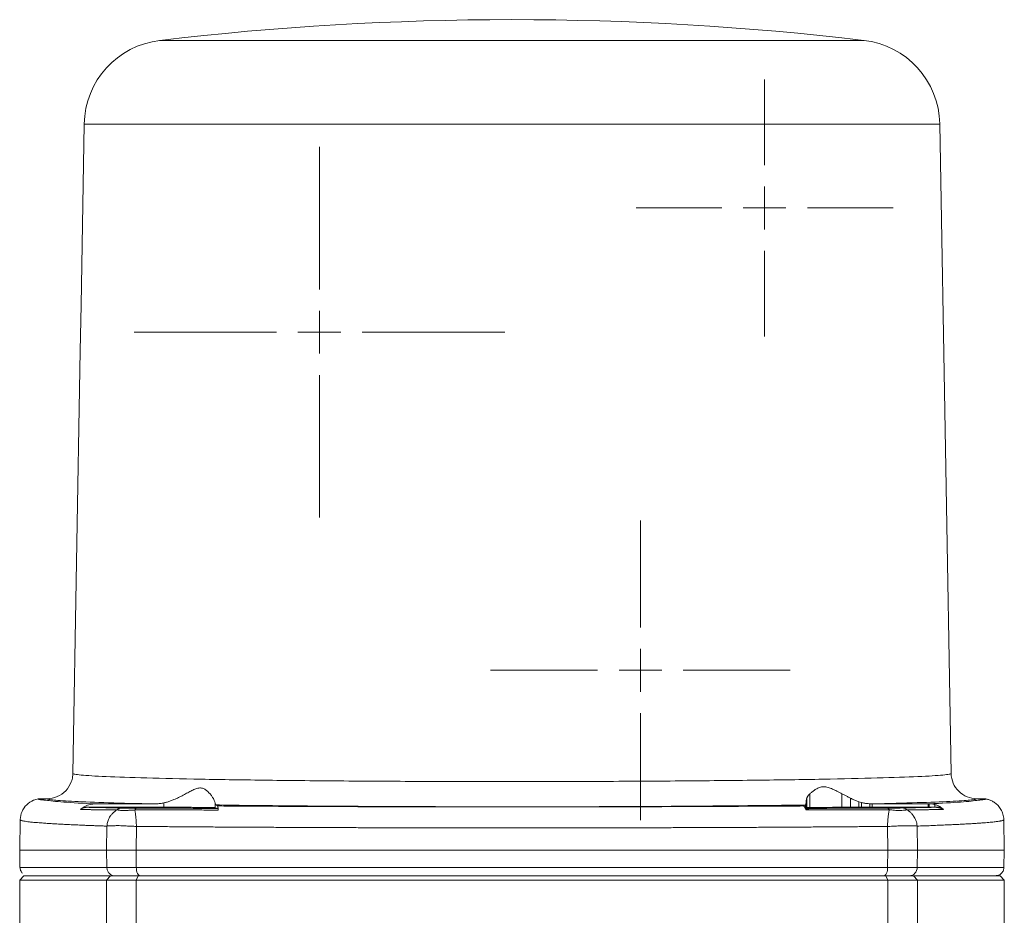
# Model space of a CAD drawing. Header units: millimetres. Extents: x -1 to 774, y -144 to 719.
# Tile 7 of 38: x 107 to 222, y 54 to 159. Entities that reach past the tile are written whole.
import ezdxf

# ---------------------------------------------------------------- set-up
doc = ezdxf.new("R2010")
doc.units = ezdxf.units.MM

# ---------------------------------------------------------------- blocks, each defined once
blk = doc.blocks.new('SW_CENTERMARKSYMBOL_22')
at = {"color": 0, "linetype": 'Continuous', "lineweight": 0}
for p, q in [((0, 5), (0, 15)), ((0, 0), (0, 2.5)), ((-5, 0), (-15, 0)), ((0, 0), (-2.5, 0)), ((0, 0), (0, -2.5)), ((0, 0), (2.5, 0)), ((5, 0), (15, 0)), ((0, -5), (0, -15))]:
    blk.add_line(p, q, dxfattribs=at)
blk = doc.blocks.new('SW_CENTERMARKSYMBOL_23')
at = {"color": 0, "linetype": 'Continuous', "lineweight": 0}
for p, q in [((0, 5), (0, 21.65)), ((0, 0), (0, 2.5)), ((-5, 0), (-21.65, 0)), ((0, 0), (-2.5, 0)), ((0, 0), (0, -2.5)), ((0, 0), (2.5, 0)), ((5, 0), (21.65, 0)), ((0, -5), (0, -21.65))]:
    blk.add_line(p, q, dxfattribs=at)
blk = doc.blocks.new('SW_CENTERMARKSYMBOL_24')
at = {"color": 0, "linetype": 'Continuous', "lineweight": 0}
for p, q in [((0, 5), (0, 17.5)), ((0, 0), (0, 2.5)), ((-5, 0), (-17.5, 0)), ((0, 0), (-2.5, 0)), ((0, 0), (0, -2.5)), ((0, 0), (2.5, 0)), ((5, 0), (17.5, 0)), ((0, -5), (0, -17.5))]:
    blk.add_line(p, q, dxfattribs=at)

msp = doc.modelspace()

# ---------------------------------------------------------------- linework, layer by layer
at = {"color": 7, "linetype": 'Continuous', "lineweight": 15}
for p, q in [((115, 146.48), (114.63, 125.31)), ((216.26, 70.62), (214.93, 146.48)), ((114.63, 125.31), (114.54, 119.99)), ((114.54, 119.99), (113.68, 70.61)), ((199.74, 68.22), (199.74, 66.63)), ((203.51, 68.25), (203.51, 66.67)), ((110.68, 67.67), (109.64, 67.67)), ((116.37, 67.06), (123.21, 67.06)), ((124.31, 67.18), (124.31, 66.66)), ((130.31, 66.61), (130.31, 67.13)), ((130.35, 66.94), (130.59, 66.82)), ((199.01, 66.82), (199.02, 66.82)), ((199.02, 66.82), (199.21, 66.93)), ((199.21, 66.93), (199.21, 66.6)), ((199.25, 66.95), (199.25, 66.6)), ((199.31, 66.61), (199.31, 67.29)), ((199.32, 67.35), (199.32, 66.62)), ((199.39, 67.68), (199.39, 66.62)), ((204.5, 67.72), (204.5, 66.67)), ((205.48, 67.31), (205.48, 66.67)), ((205.8, 67.22), (205.8, 66.67)), ((206.78, 67.08), (206.78, 66.67)), ((207.05, 67.07), (207.05, 66.67)), ((207.05, 67.07), (213.56, 67.07)), ((213.56, 67.07), (213.56, 66.67)), ((213.56, 67.07), (213.71, 67.07)), ((213.71, 67.07), (213.71, 66.67)), ((214.37, 66.98), (214.37, 66.67)), ((220.3, 67.67), (219.26, 67.67)), ((115.29, 66.66), (124.31, 66.66)), ((130.31, 66.61), (130.63, 66.53)), ((199.25, 66.6), (199.21, 66.6)), ((199.25, 66.51), (199.23, 66.53)), ((199.3, 66.37), (199.36, 66.51)), ((205.8, 66.67), (205.48, 66.67)), ((207.05, 66.67), (206.78, 66.67)), ((213.56, 66.67), (207.05, 66.67)), ((213.71, 66.67), (213.56, 66.67)), ((215.05, 66.67), (215.07, 66.65)), ((107.53, 65.22), (107.47, 61.66)), ((107.53, 65.21), (107.53, 65.23)), ((117.62, 61.66), (117.66, 64.46)), ((121.07, 61.66), (121.1, 64.43)), ((208.83, 64.43), (208.87, 61.67)), ((212.28, 64.47), (212.32, 61.67)), ((222.47, 61.67), (222.41, 65.24)), ((107.47, 61.66), (107.5, 59.64)), ((117.65, 59.65), (117.62, 61.66)), ((121.09, 59.65), (121.07, 61.66)), ((208.87, 61.67), (208.84, 59.65)), ((212.32, 61.67), (212.29, 59.65)), ((222.43, 59.64), (222.47, 61.67)), ((107.97, 58.66), (107.47, 58.16)), ((118.07, 58.66), (117.62, 58.16)), ((121.29, 58.66), (121.07, 58.16)), ((208.87, 58.17), (208.65, 58.67)), ((212.32, 58.17), (211.87, 58.67)), ((222.47, 58.17), (221.97, 58.67)), ((107.47, 58.16), (107.47, 46.16)), ((117.62, 58.16), (117.62, 44.01)), ((121.07, 58.16), (121.07, 38.59)), ((208.87, 58.17), (208.87, 38.6)), ((212.32, 58.17), (212.32, 44.01)), ((222.47, 48.67), (222.47, 58.17))]:
    msp.add_line(p, q, dxfattribs=at)
at = {"color": 8, "linetype": 'Continuous', "lineweight": 15, "flags": 128}
msp.add_lwpolyline([(214.93, 146.48), (214.91, 146.48), (214.6, 146.48), (213.94, 146.48), (212.92, 146.48), (211.56, 146.48), (209.86, 146.48), (207.84, 146.48), (205.51, 146.48), (202.89, 146.48), (199.99, 146.48), (196.85, 146.48), (193.47, 146.48), (189.89, 146.48), (186.13, 146.48), (182.21, 146.48), (178.17, 146.48), (174.04, 146.48), (169.84, 146.48), (165.61, 146.48), (161.37, 146.48), (157.16, 146.48), (153, 146.48), (148.93, 146.48), (144.98, 146.48), (141.17, 146.48), (137.53, 146.48), (134.09, 146.48), (130.87, 146.48), (127.89, 146.48), (125.19, 146.48), (122.77, 146.48), (120.65, 146.48), (118.85, 146.48), (117.39, 146.48), (116.26, 146.48), (115.49, 146.48), (115.08, 146.48), (115, 146.48)], dxfattribs=at)
at = {"color": 7, "linetype": 'Continuous', "lineweight": 15, "flags": 128}
for points in [[(107.47, 61.66), (107.51, 61.66), (107.88, 61.66), (108.61, 61.66), (109.71, 61.66), (111.16, 61.66), (112.97, 61.66), (115.13, 61.66), (117.62, 61.66)], [(121.07, 61.66), (126.59, 61.66), (132.25, 61.66), (138.03, 61.66), (143.92, 61.66), (149.88, 61.66), (155.89, 61.66), (161.94, 61.66), (168, 61.67), (174.05, 61.67), (180.06, 61.67), (186.02, 61.67), (191.9, 61.67), (197.68, 61.67), (203.35, 61.67), (208.87, 61.67)], [(212.32, 61.67), (214.81, 61.67), (216.96, 61.67), (218.77, 61.67), (220.23, 61.67), (221.32, 61.67), (222.05, 61.67), (222.42, 61.67), (222.47, 61.67)], [(107.97, 58.66), (108.01, 58.66), (108.38, 58.66), (109.11, 58.66), (110.2, 58.66), (111.64, 58.66), (113.44, 58.66), (115.59, 58.66), (118.07, 58.66)], [(118.07, 58.66), (118.34, 58.66), (118.66, 58.66), (119.02, 58.66), (119.41, 58.66), (119.83, 58.66), (120.29, 58.66), (120.78, 58.66), (121.29, 58.66)], [(121.29, 58.66), (126.78, 58.66), (132.41, 58.66), (138.17, 58.66), (144.02, 58.66), (149.95, 58.66), (155.94, 58.66), (161.95, 58.66), (167.98, 58.67), (174, 58.67), (179.98, 58.67), (185.91, 58.67), (191.77, 58.67), (197.52, 58.67), (203.16, 58.67), (208.65, 58.67)], [(208.65, 58.67), (209.16, 58.67), (209.64, 58.67), (210.1, 58.67), (210.53, 58.67), (210.92, 58.67), (211.27, 58.67), (211.59, 58.67), (211.87, 58.67)], [(211.87, 58.67), (214.35, 58.67), (216.49, 58.67), (218.29, 58.67), (219.74, 58.67), (220.83, 58.67), (221.56, 58.67), (221.92, 58.67), (221.97, 58.67)], [(117.62, 58.16), (115.13, 58.16), (112.97, 58.16), (111.16, 58.16), (109.71, 58.16), (108.61, 58.16), (107.88, 58.16), (107.51, 58.16), (107.47, 58.16)], [(121.07, 58.16), (120.52, 58.16), (120, 58.16), (119.51, 58.16), (119.06, 58.16), (118.64, 58.16), (118.25, 58.16), (117.92, 58.16), (117.62, 58.16)], [(208.87, 58.17), (203.35, 58.17), (197.68, 58.17), (191.9, 58.17), (186.02, 58.17), (180.06, 58.17), (174.05, 58.17), (168, 58.17), (161.94, 58.16), (155.89, 58.16), (149.88, 58.16), (143.92, 58.16), (138.03, 58.16), (132.25, 58.16), (126.59, 58.16), (121.07, 58.16)], [(212.32, 58.17), (212.02, 58.17), (211.68, 58.17), (211.3, 58.17), (210.88, 58.17), (210.42, 58.17), (209.93, 58.17), (209.42, 58.17), (208.87, 58.17)], [(222.47, 58.17), (222.42, 58.17), (222.06, 58.17), (221.32, 58.17), (220.23, 58.17), (218.77, 58.17), (216.96, 58.17), (214.81, 58.17), (212.32, 58.17)]]:
    msp.add_lwpolyline(points, dxfattribs=at)
at = {"color": 7, "linetype": 'Continuous', "lineweight": 15}
for centre, radius, start, end in [((164.97, -191.33), 350, 83.2602, 96.7493), ((125, 146.31), 10, 96.6131, 179.0016), ((204.93, 146.31), 10, 1.0016, 83.5859)]:
    msp.add_arc(centre, radius, start, end, dxfattribs=at)
at = {"color": 8, "linetype": 'Continuous', "lineweight": 15}
for points, knots in [([(206.05, 156.24), (206.07, 156.24), (206.16, 156.24), (205.69, 156.24), (204.63, 156.24), (202.91, 156.24), (200.62, 156.24), (197.78, 156.24), (194.43, 156.24), (190.63, 156.24), (186.44, 156.24), (181.91, 156.24), (177.13, 156.24), (172.16, 156.24), (167.07, 156.24), (161.96, 156.24), (156.89, 156.24), (151.95, 156.24), (147.2, 156.24), (142.73, 156.24), (138.6, 156.24), (134.88, 156.24), (131.62, 156.24), (128.87, 156.24), (126.68, 156.24), (125.06, 156.24), (124.12, 156.24), (123.73, 156.24), (123.83, 156.24), (123.84, 156.24)], [0, 0, 0, 0, 0.009755, 0.049251, 0.088748, 0.128244, 0.167741, 0.207237, 0.246733, 0.28623, 0.325726, 0.365222, 0.404719, 0.444215, 0.483711, 0.523208, 0.562704, 0.6022, 0.641697, 0.681193, 0.72069, 0.760186, 0.799682, 0.839179, 0.878675, 0.918171, 0.957668, 0.997164, 1, 1, 1, 1]), ([(107.5, 59.65), (107.5, 59.65), (108.37, 59.65), (111.78, 59.65), (114.32, 59.65), (117.65, 59.65)], [0, 0, 0, 0, 0.5, 0.5, 1, 1, 1, 1]), ([(212.29, 59.65), (215.61, 59.65), (218.16, 59.65), (221.57, 59.65), (222.43, 59.65), (222.43, 59.65)], [0, 0, 0, 0, 0.5, 0.5, 1, 1, 1, 1])]:
    msp.add_open_spline(points, degree=3, knots=knots, dxfattribs=at)
at = {"color": 7, "linetype": 'Continuous', "lineweight": 15}
for points, knots in [([(113.67, 70.61), (113.67, 70.48), (113.65, 70.15), (113.46, 69.43), (112.91, 68.54), (111.89, 67.83), (111.08, 67.67), (110.68, 67.67)], [0, 0, 0, 0, 0.0820926, 0.2075427, 0.4571995, 0.7068833, 0.9565566, 0.9565566, 0.9565566, 0.9565566]), ([(216.26, 70.62), (216.26, 70.61), (216.26, 70.61), (216.24, 70.59), (216.19, 70.56), (215.97, 70.51), (215.11, 70.4), (212.67, 70.25), (207.9, 70.09), (201.48, 69.94), (193.66, 69.82), (184.73, 69.74), (175.04, 69.68), (164.97, 69.66), (154.89, 69.68), (145.21, 69.73), (136.28, 69.82), (128.46, 69.94), (122.04, 70.09), (117.27, 70.25), (114.82, 70.4), (113.96, 70.51), (113.75, 70.56), (113.69, 70.59), (113.68, 70.6), (113.67, 70.61), (113.67, 70.61)], [0, 0, 0, 0, 0.003913, 0.007826, 0.015653, 0.031304, 0.062598, 0.125086, 0.187573, 0.250059, 0.312545, 0.37503, 0.437516, 0.5, 0.562485, 0.62497, 0.687455, 0.749941, 0.812427, 0.874914, 0.937402, 0.968696, 0.984347, 0.992174, 0.996087, 1, 1, 1, 1]), ([(216.26, 70.62), (216.27, 70.23), (216.43, 69.45), (217.1, 68.48), (218.09, 67.82), (218.87, 67.67), (219.26, 67.67)], [0, 0, 0, 0, 0.249995, 0.5, 0.750005, 1, 1, 1, 1]), ([(199.74, 68.22), (199.79, 68.26), (199.88, 68.34), (200.03, 68.47), (200.17, 68.58), (200.31, 68.68), (200.48, 68.79), (200.67, 68.89), (200.96, 69.02), (201.36, 69.1), (201.79, 69.02), (202.14, 68.9), (202.48, 68.76), (202.93, 68.54), (203.31, 68.35), (203.51, 68.25)], [0, 0, 0, 0, 0.055786, 0.108585, 0.158445, 0.205416, 0.249557, 0.315659, 0.375758, 0.500068, 0.624315, 0.684183, 0.750479, 0.867117, 1, 1, 1, 1]), ([(124.31, 67.18), (124.37, 67.2), (124.5, 67.23), (124.7, 67.28), (124.89, 67.34), (125.09, 67.41), (125.29, 67.48), (125.61, 67.61), (126.04, 67.8), (126.58, 68.08), (127.08, 68.36), (127.57, 68.62), (128.03, 68.84), (128.5, 68.96), (128.92, 68.88), (129.26, 68.67), (129.56, 68.4), (129.8, 68.11), (130.01, 67.82), (130.15, 67.58), (130.23, 67.39), (130.28, 67.25), (130.3, 67.17), (130.31, 67.13)], [0, 0, 0, 0, 0.0199, 0.040164, 0.060803, 0.081827, 0.103246, 0.125067, 0.187441, 0.250775, 0.316434, 0.375346, 0.438309, 0.50044, 0.562665, 0.624886, 0.683457, 0.749454, 0.812544, 0.875113, 0.918083, 0.959688, 1, 1, 1, 1]), ([(199.39, 67.68), (199.4, 67.71), (199.42, 67.76), (199.45, 67.84), (199.5, 67.92), (199.55, 68), (199.6, 68.07), (199.67, 68.15), (199.72, 68.19), (199.74, 68.22)], [0, 0, 0, 0, 0.142216, 0.284173, 0.426157, 0.568453, 0.711341, 0.8551, 1, 1, 1, 1]), ([(203.51, 68.25), (203.56, 68.22), (203.67, 68.17), (203.83, 68.08), (204, 67.99), (204.16, 67.91), (204.33, 67.81), (204.45, 67.75), (204.5, 67.72)], [0, 0, 0, 0, 0.169564, 0.337407, 0.503944, 0.669599, 0.834806, 1, 1, 1, 1]), ([(107.53, 65.23), (107.54, 65.55), (107.68, 66.19), (108.24, 67), (108.95, 67.47), (109.45, 67.61), (109.64, 67.64)], [0.1025444, 0.1025444, 0.1025444, 0.1025444, 0.3525399, 0.6025452, 0.8525497, 1, 1, 1, 1]), ([(109.64, 67.67), (109.64, 67.66), (109.64, 67.65), (109.66, 67.64), (109.68, 67.63), (109.72, 67.61), (109.77, 67.6), (109.82, 67.59), (109.89, 67.57), (109.97, 67.56), (110.06, 67.55), (110.16, 67.53), (110.27, 67.52), (110.39, 67.51), (110.48, 67.5), (110.52, 67.49)], [0, 0, 0, 0, 0.077084, 0.154088, 0.231026, 0.307912, 0.384762, 0.46159, 0.53841, 0.615238, 0.692088, 0.768974, 0.845912, 0.922916, 1, 1, 1, 1]), ([(110.52, 67.49), (110.48, 67.5), (110.39, 67.51), (110.27, 67.52), (110.16, 67.53), (110.06, 67.55), (109.97, 67.56), (109.89, 67.57), (109.82, 67.59), (109.77, 67.6), (109.72, 67.61), (109.68, 67.63), (109.66, 67.64), (109.64, 67.65), (109.64, 67.66), (109.64, 67.67)], [0, 0, 0, 0, 0.077084, 0.154088, 0.231026, 0.307912, 0.384762, 0.46159, 0.53841, 0.615238, 0.692088, 0.768974, 0.845912, 0.922916, 1, 1, 1, 1]), ([(110.52, 67.49), (110.48, 67.5), (110.4, 67.5), (110.29, 67.52), (110.18, 67.53), (110.09, 67.54), (110, 67.54), (109.92, 67.55), (109.84, 67.57), (109.76, 67.58), (109.69, 67.6), (109.64, 67.62), (109.64, 67.63), (109.64, 67.64)], [0, 0, 0, 0, 0.07131, 0.142649, 0.214011, 0.285397, 0.356836, 0.428361, 0.500003, 0.625703, 0.750127, 0.877701, 1, 1, 1, 1]), ([(116.37, 67.06), (114.86, 67.13), (113.61, 67.2), (112.15, 67.31), (111.72, 67.35), (111.02, 67.42), (110.74, 67.46), (110.52, 67.49)], [0, 0, 0, 0, 0.5, 0.5, 0.75, 0.75, 1, 1, 1, 1]), ([(110.68, 67.67), (110.68, 67.66), (110.68, 67.66), (110.68, 67.65), (110.68, 67.65), (110.7, 67.64), (110.71, 67.63), (110.76, 67.61), (110.81, 67.6), (111.01, 67.56), (111.22, 67.53), (112.02, 67.45), (112.83, 67.4), (114.96, 67.29), (116.29, 67.24), (119.41, 67.15), (121.2, 67.1), (123.21, 67.06)], [0, 0, 0, 0, 0.015625, 0.015625, 0.03125, 0.03125, 0.0625, 0.0625, 0.125, 0.125, 0.25, 0.25, 0.5, 0.5, 0.75, 0.75, 1, 1, 1, 1]), ([(114.56, 66.39), (114.6, 66.43), (114.68, 66.49), (114.81, 66.59), (114.94, 66.67), (115.09, 66.75), (115.24, 66.83), (115.44, 66.91), (115.69, 66.99), (116.02, 67.05), (116.25, 67.06), (116.37, 67.06)], [0, 0, 0, 0, 0.077827, 0.157871, 0.24014, 0.324628, 0.411318, 0.500185, 0.646737, 0.813222, 1, 1, 1, 1]), ([(124.31, 67.18), (124.24, 67.17), (124.09, 67.14), (123.87, 67.1), (123.65, 67.08), (123.43, 67.07), (123.28, 67.06), (123.21, 67.06)], [0, 0, 0, 0, 0.2009023, 0.4009709, 0.6005873, 0.8001355, 1, 1, 1, 1]), ([(130.35, 66.94), (130.35, 66.94), (130.34, 66.94), (130.34, 66.96), (130.33, 66.99), (130.32, 67.03), (130.31, 67.07), (130.31, 67.11), (130.31, 67.13)], [0, 0, 0, 0, 0.167591, 0.334416, 0.50077, 0.666953, 0.833263, 1, 1, 1, 1]), ([(130.35, 66.94), (132.75, 66.9), (135.31, 66.87), (140.71, 66.82), (143.54, 66.8), (149.38, 66.76), (152.39, 66.75), (158.51, 66.73), (161.62, 66.72), (167.84, 66.72), (170.94, 66.73), (177.07, 66.74), (180.09, 66.76), (185.96, 66.79), (188.8, 66.82), (194.22, 66.87), (196.8, 66.9), (199.21, 66.93)], [0, 0, 0, 0, 0.125, 0.125, 0.25, 0.25, 0.375, 0.375, 0.5, 0.5, 0.625, 0.625, 0.75, 0.75, 0.875, 0.875, 1, 1, 1, 1]), ([(130.59, 66.82), (130.6, 66.81), (130.6, 66.81), (130.61, 66.78), (130.62, 66.74), (130.62, 66.68), (130.63, 66.6), (130.64, 66.48), (130.65, 66.39), (130.65, 66.34)], [0, 0, 0, 0, 0.141173, 0.271319, 0.390906, 0.500032, 0.677488, 0.844191, 1, 1, 1, 1]), ([(130.59, 66.82), (130.91, 66.82), (131.53, 66.81), (132.47, 66.81), (133.41, 66.8), (134.35, 66.79), (135.3, 66.79), (136.25, 66.78), (137.21, 66.78), (138.17, 66.77), (139.13, 66.77), (140.09, 66.76), (141.06, 66.76), (142.03, 66.76), (143.73, 66.75), (146.17, 66.74), (148.83, 66.73), (150.96, 66.73), (152.57, 66.72), (154.18, 66.72), (155.25, 66.72), (155.79, 66.72)], [0, 0, 0, 0, 0.038471, 0.076925, 0.115367, 0.153801, 0.192231, 0.230661, 0.269095, 0.307537, 0.34599, 0.38446, 0.42295, 0.461464, 0.500006, 0.624962, 0.750039, 0.812522, 0.874999, 0.937485, 1, 1, 1, 1]), ([(155.79, 66.72), (156.05, 66.72), (156.56, 66.71), (157.32, 66.71), (158.09, 66.71), (158.85, 66.71), (159.61, 66.71), (160.38, 66.71), (161.14, 66.7), (161.91, 66.7), (162.67, 66.7), (163.44, 66.7), (164.2, 66.7), (164.97, 66.7), (165.73, 66.7), (166.5, 66.7), (167.26, 66.7), (168.03, 66.7), (168.79, 66.71), (169.56, 66.71), (170.32, 66.71), (171.09, 66.71), (171.85, 66.71), (172.61, 66.71), (173.38, 66.71), (173.89, 66.72), (174.14, 66.72)], [0, 0, 0, 0, 0.042008, 0.083927, 0.125766, 0.167532, 0.209233, 0.250877, 0.292472, 0.334026, 0.375548, 0.417046, 0.458527, 0.5, 0.541473, 0.582954, 0.624452, 0.665974, 0.707528, 0.749123, 0.790767, 0.832468, 0.874234, 0.916073, 0.957992, 1, 1, 1, 1]), ([(174.14, 66.72), (174.45, 66.72), (175.05, 66.72), (175.96, 66.72), (176.87, 66.72), (177.77, 66.72), (178.68, 66.73), (179.58, 66.73), (180.94, 66.73), (182.77, 66.74), (184.86, 66.74), (187.23, 66.75), (189.87, 66.77), (192.44, 66.78), (194.48, 66.79), (195.99, 66.8), (197.51, 66.81), (198.51, 66.81), (199.01, 66.82)], [0, 0, 0, 0, 0.035684, 0.07136, 0.107032, 0.142702, 0.178373, 0.21405, 0.249734, 0.340504, 0.431259, 0.500003, 0.62494, 0.749972, 0.812434, 0.874915, 0.937431, 1, 1, 1, 1]), ([(199.08, 66.76), (199.07, 66.77), (199.06, 66.78), (199.04, 66.8), (199.03, 66.8), (199.03, 66.81), (199.02, 66.81), (199.01, 66.81), (199.01, 66.81), (199.01, 66.82), (199.01, 66.82)], [0, 0, 0, 0, 0.265668, 0.499821, 0.599484, 0.69939, 0.775062, 0.850165, 0.924768, 1, 1, 1, 1]), ([(199.23, 66.53), (199.22, 66.55), (199.2, 66.59), (199.17, 66.64), (199.14, 66.69), (199.11, 66.73), (199.09, 66.75), (199.08, 66.76)], [0, 0, 0, 0, 0.198362, 0.397553, 0.597569, 0.798381, 1, 1, 1, 1]), ([(199.25, 66.95), (199.26, 66.95), (199.27, 66.96), (199.28, 66.99), (199.29, 67.02), (199.3, 67.06), (199.31, 67.1), (199.31, 67.14), (199.31, 67.16)], [0, 0, 0, 0, 0.175463, 0.347299, 0.515587, 0.680409, 0.84185, 1, 1, 1, 1]), ([(199.31, 67.16), (199.31, 67.18), (199.31, 67.21), (199.31, 67.28), (199.32, 67.33), (199.32, 67.35)], [0, 0, 0, 0, 0.324404, 0.657725, 1, 1, 1, 1]), ([(199.32, 67.35), (199.32, 67.38), (199.33, 67.42), (199.35, 67.5), (199.37, 67.59), (199.39, 67.65), (199.39, 67.68)], [0, 0, 0, 0, 0.236964, 0.482618, 0.736964, 1, 1, 1, 1]), ([(204.5, 67.72), (204.57, 67.69), (204.7, 67.62), (204.9, 67.53), (205.1, 67.45), (205.29, 67.37), (205.42, 67.33), (205.48, 67.31)], [0, 0, 0, 0, 0.214433, 0.421651, 0.62165, 0.814431, 1, 1, 1, 1]), ([(205.8, 67.22), (205.86, 67.2), (205.98, 67.17), (206.17, 67.14), (206.37, 67.11), (206.57, 67.09), (206.71, 67.08), (206.78, 67.08)], [0, 0, 0, 0, 0.191201, 0.38669, 0.586581, 0.790982, 1, 1, 1, 1]), ([(207.05, 67.07), (209.01, 67.11), (210.76, 67.16), (213.8, 67.25), (215.09, 67.3), (217.16, 67.4), (217.95, 67.46), (218.73, 67.54), (218.93, 67.56), (219.13, 67.6), (219.18, 67.62), (219.23, 67.64), (219.24, 67.64), (219.25, 67.65), (219.25, 67.66), (219.26, 67.66), (219.26, 67.67), (219.26, 67.67)], [0, 0, 0, 0, 0.25, 0.25, 0.5, 0.5, 0.75, 0.75, 0.875, 0.875, 0.9375, 0.9375, 0.96875, 0.96875, 0.984375, 0.984375, 1, 1, 1, 1]), ([(219.41, 67.5), (218.99, 67.42), (218.3, 67.35), (216.4, 67.21), (215.18, 67.14), (213.71, 67.07)], [0, 0, 0, 0, 0.5, 0.5, 1, 1, 1, 1]), ([(213.71, 67.07), (213.73, 67.07), (213.76, 67.07), (213.82, 67.07), (213.9, 67.06), (213.98, 67.06), (214.08, 67.05), (214.21, 67.02), (214.32, 67), (214.37, 66.98)], [0, 0, 0, 0, 0.0648832, 0.1425278, 0.2860147, 0.3930381, 0.4998883, 0.7387536, 1, 1, 1, 1]), ([(214.37, 66.98), (214.42, 66.97), (214.52, 66.94), (214.66, 66.88), (214.79, 66.82), (214.92, 66.75), (215, 66.69), (215.04, 66.67)], [0, 0, 0, 0, 0.205126, 0.407772, 0.607845, 0.805275, 1, 1, 1, 1]), ([(220.3, 67.67), (220.3, 67.67), (220.3, 67.66), (220.28, 67.64), (220.25, 67.63), (220.22, 67.62), (220.17, 67.6), (220.11, 67.59), (220.04, 67.58), (219.97, 67.56), (219.88, 67.55), (219.78, 67.54), (219.67, 67.52), (219.55, 67.51), (219.46, 67.5), (219.41, 67.5)], [0, 0, 0, 0, 0.077084, 0.154088, 0.231026, 0.307912, 0.384762, 0.46159, 0.53841, 0.615238, 0.692088, 0.768974, 0.845912, 0.922916, 1, 1, 1, 1]), ([(220.3, 67.64), (220.3, 67.63), (220.3, 67.63), (220.28, 67.61), (220.24, 67.6), (220.18, 67.58), (220.08, 67.57), (219.96, 67.55), (219.8, 67.53), (219.63, 67.52), (219.48, 67.5), (219.41, 67.5)], [0, 0, 0, 0, 0.081589, 0.163338, 0.249877, 0.374299, 0.500002, 0.625347, 0.750373, 0.875242, 1, 1, 1, 1]), ([(220.3, 67.64), (220.35, 67.63), (220.46, 67.61), (220.63, 67.56), (220.81, 67.5), (221, 67.42), (221.19, 67.32), (221.38, 67.19), (221.57, 67.04), (221.76, 66.86), (221.93, 66.65), (222.08, 66.41), (222.21, 66.15), (222.32, 65.86), (222.39, 65.54), (222.4, 65.33), (222.41, 65.21)], [0, 0, 0, 0, 0.04654, 0.096928, 0.151204, 0.209392, 0.271488, 0.337466, 0.407288, 0.480924, 0.558361, 0.639547, 0.724373, 0.812723, 0.904588, 1, 1, 1, 1]), ([(115.29, 66.66), (115.26, 66.66), (115.2, 66.66), (115.11, 66.65), (115.04, 66.63), (114.98, 66.62), (114.94, 66.6), (114.87, 66.58), (114.78, 66.54), (114.66, 66.48), (114.59, 66.42), (114.56, 66.39)], [0, 0, 0, 0, 0.123933, 0.232342, 0.324541, 0.400089, 0.458746, 0.500411, 0.672554, 0.839374, 1, 1, 1, 1]), ([(118.85, 66.38), (118.78, 66.38), (118.62, 66.37), (118.38, 66.37), (118.14, 66.37), (117.82, 66.37), (117.37, 66.38), (116.85, 66.38), (116.34, 66.38), (116, 66.38), (115.68, 66.39), (115.39, 66.39), (115.05, 66.39), (114.77, 66.39), (114.61, 66.39), (114.56, 66.39)], [0, 0, 0, 0, 0.044068, 0.094515, 0.151347, 0.195276, 0.304688, 0.451107, 0.549555, 0.659482, 0.699269, 0.784832, 0.871767, 0.963467, 1, 1, 1, 1]), ([(119.4, 66.58), (119.3, 66.58), (119.1, 66.59), (118.79, 66.59), (118.46, 66.6), (118.03, 66.61), (117.51, 66.62), (116.83, 66.63), (116.18, 66.64), (115.64, 66.66), (115.38, 66.66), (115.29, 66.66)], [0, 0, 0, 0, 0.061527, 0.129652, 0.204377, 0.285701, 0.428582, 0.571451, 0.785737, 0.923365, 1, 1, 1, 1]), ([(117.66, 64.5), (117.66, 64.56), (117.68, 64.69), (117.72, 64.9), (117.79, 65.13), (117.9, 65.39), (118.06, 65.65), (118.27, 65.91), (118.53, 66.17), (118.74, 66.31), (118.85, 66.38)], [0, 0, 0, 0, 0.083239, 0.163954, 0.27746, 0.395715, 0.520527, 0.673394, 0.827088, 1, 1, 1, 1]), ([(120.9, 66.35), (120.84, 66.35), (120.7, 66.34), (120.5, 66.33), (120.31, 66.32), (120.12, 66.3), (119.96, 66.29), (119.79, 66.28), (119.61, 66.28), (119.42, 66.29), (119.24, 66.3), (119.08, 66.33), (118.95, 66.35), (118.89, 66.37), (118.85, 66.38)], [0, 0, 0, 0, 0.066971, 0.145678, 0.225912, 0.289955, 0.359185, 0.426194, 0.502113, 0.608245, 0.712715, 0.80532, 0.903233, 1, 1, 1, 1]), ([(119.4, 66.58), (119.42, 66.58), (119.47, 66.58), (119.56, 66.58), (119.65, 66.58), (119.76, 66.58), (119.88, 66.58), (120, 66.58), (120.17, 66.57), (120.37, 66.57), (120.62, 66.57), (120.88, 66.57), (121.07, 66.57), (121.17, 66.57)], [0, 0, 0, 0, 0.0669409, 0.1351051, 0.2046992, 0.2759175, 0.3489411, 0.4239382, 0.501064, 0.6294302, 0.7505134, 0.8684973, 1, 1, 1, 1]), ([(130.65, 66.34), (130.33, 66.34), (129.7, 66.34), (128.76, 66.35), (127.84, 66.35), (126.92, 66.35), (126.02, 66.35), (125.14, 66.35), (124.27, 66.35), (123.4, 66.35), (122.56, 66.35), (121.72, 66.35), (121.17, 66.36), (120.9, 66.36)], [0, 0, 0, 0, 0.09571, 0.190465, 0.284261, 0.377099, 0.468976, 0.559892, 0.649844, 0.738832, 0.826854, 0.913911, 1, 1, 1, 1]), ([(121.1, 64.43), (121.1, 64.47), (121.1, 64.58), (121.09, 64.74), (121.08, 64.91), (121.07, 65.12), (121.05, 65.37), (121.02, 65.64), (120.99, 65.87), (120.97, 66.04), (120.93, 66.2), (120.91, 66.29), (120.9, 66.35)], [0, 0, 0, 0, 0.054261, 0.137146, 0.209368, 0.273444, 0.421545, 0.550688, 0.6711, 0.802123, 0.860081, 1, 1, 1, 1]), ([(121.17, 66.57), (121.48, 66.57), (122.09, 66.56), (123.02, 66.56), (123.96, 66.56), (124.9, 66.55), (125.84, 66.55), (126.79, 66.55), (127.74, 66.54), (128.7, 66.54), (129.66, 66.54), (130.3, 66.53), (130.63, 66.53)], [0, 0, 0, 0, 0.100017, 0.200001, 0.299964, 0.399916, 0.499867, 0.599829, 0.699813, 0.799828, 0.899887, 1, 1, 1, 1]), ([(124.31, 66.66), (124.39, 66.66), (124.55, 66.66), (124.8, 66.66), (125.04, 66.66), (125.29, 66.66), (125.53, 66.66), (125.78, 66.66), (126.02, 66.66), (126.26, 66.66), (126.5, 66.66), (126.74, 66.66), (126.97, 66.66), (127.2, 66.66), (127.43, 66.66), (127.65, 66.66), (127.87, 66.65), (128.08, 66.65), (128.28, 66.65), (128.48, 66.65), (128.68, 66.65), (128.88, 66.65), (129.08, 66.64), (129.28, 66.64), (129.47, 66.64), (129.65, 66.64), (129.82, 66.63), (129.97, 66.63), (130.1, 66.63), (130.2, 66.62), (130.28, 66.62), (130.3, 66.61), (130.31, 66.61)], [0, 0, 0, 0, 0.026416, 0.052992, 0.079728, 0.106625, 0.133682, 0.1609, 0.188278, 0.215817, 0.243516, 0.271375, 0.299395, 0.327575, 0.355916, 0.384417, 0.413079, 0.441901, 0.470883, 0.500026, 0.530611, 0.563211, 0.597826, 0.634455, 0.673098, 0.713756, 0.756428, 0.801114, 0.847815, 0.896529, 0.947258, 1, 1, 1, 1]), ([(130.63, 66.53), (130.63, 66.53), (130.63, 66.53), (130.63, 66.51), (130.64, 66.48), (130.64, 66.43), (130.65, 66.37), (130.65, 66.35)], [0, 0, 0, 0, 0.1648915, 0.3311732, 0.5003414, 0.7522646, 1, 1, 1, 1]), ([(199.37, 66.53), (199.35, 66.53), (199.33, 66.53), (199.3, 66.53), (199.29, 66.53), (199.28, 66.53), (199.27, 66.53), (199.26, 66.53), (199.25, 66.53), (199.23, 66.53)], [0.0000012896, 0.0000012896, 0.0000012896, 0.0000012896, 0.0000799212, 0.0000799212, 0.0000799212, 0.0001198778, 0.0001198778, 0.0001198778, 0.0001600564, 0.0001600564, 0.0001600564, 0.0001600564]), ([(199.25, 66.6), (199.26, 66.6), (199.28, 66.61), (199.29, 66.61), (199.3, 66.61), (199.31, 66.61), (199.31, 66.61)], [0, 0, 0, 0, 0.266009, 0.505117, 0.73972, 1, 1, 1, 1]), ([(209.04, 66.37), (208.9, 66.37), (208.62, 66.36), (208.17, 66.36), (207.69, 66.36), (207.07, 66.36), (206.19, 66.36), (205.2, 66.36), (204.27, 66.36), (203.19, 66.36), (201.92, 66.37), (200.5, 66.37), (199.67, 66.37), (199.3, 66.37)], [0, 0, 0, 0, 0.043169, 0.090788, 0.142862, 0.192853, 0.285752, 0.417421, 0.500003, 0.570151, 0.749979, 0.88783, 1, 1, 1, 1]), ([(199.31, 66.61), (199.31, 66.61), (199.31, 66.62), (199.32, 66.62), (199.32, 66.62)], [0, 0, 0, 0, 0.504434, 1, 1, 1, 1]), ([(199.32, 66.62), (199.33, 66.62), (199.35, 66.62), (199.38, 66.62), (199.39, 66.62)], [0, 0, 0, 0, 0.506553, 1, 1, 1, 1]), ([(199.93, 66.54), (199.93, 66.54), (199.85, 66.54), (199.7, 66.54), (199.51, 66.53), (199.4, 66.53), (199.37, 66.53)], [0, 0, 0, 0, 0.012716, 0.413095, 0.81343, 1, 1, 1, 1]), ([(199.39, 66.62), (199.4, 66.62), (199.42, 66.63), (199.46, 66.63), (199.52, 66.63), (199.62, 66.63), (199.7, 66.63), (199.74, 66.63)], [0, 0, 0, 0, 0.136398, 0.246749, 0.494562, 0.745234, 1, 1, 1, 1]), ([(199.93, 66.54), (199.9, 66.54), (199.83, 66.53), (199.72, 66.51), (199.61, 66.49), (199.53, 66.46), (199.51, 66.45)], [0, 0, 0, 0, 0.224487, 0.499991, 0.848466, 1, 1, 1, 1]), ([(199.74, 66.63), (199.8, 66.63), (199.91, 66.64), (200.08, 66.64), (200.26, 66.64), (200.66, 66.64), (201.34, 66.65), (202.21, 66.66), (202.84, 66.66), (203.21, 66.66), (203.4, 66.66), (203.51, 66.67)], [0, 0, 0, 0, 0.066452, 0.120619, 0.18191, 0.242987, 0.49983, 0.756518, 0.879043, 0.929477, 1, 1, 1, 1]), ([(199.93, 66.54), (200.23, 66.54), (200.84, 66.54), (201.74, 66.54), (202.63, 66.55), (203.52, 66.55), (204.41, 66.55), (205.3, 66.56), (206.18, 66.56), (207.05, 66.56), (207.93, 66.57), (208.5, 66.57), (208.79, 66.57)], [0, 0, 0, 0, 0.100061, 0.200081, 0.300071, 0.40004, 0.499999, 0.599958, 0.699927, 0.799917, 0.899938, 1, 1, 1, 1]), ([(203.51, 66.67), (203.59, 66.67), (203.75, 66.67), (203.99, 66.67), (204.24, 66.67), (204.42, 66.67), (204.5, 66.67)], [0, 0, 0, 0, 0.253887, 0.504273, 0.752432, 1, 1, 1, 1]), ([(204.5, 66.67), (204.59, 66.67), (204.75, 66.67), (204.98, 66.67), (205.23, 66.67), (205.39, 66.67), (205.48, 66.67)], [0, 0, 0, 0, 0.260582, 0.491173, 0.729443, 1, 1, 1, 1]), ([(205.8, 66.67), (205.96, 66.67), (206.29, 66.67), (206.61, 66.67), (206.78, 66.67)], [0, 0, 0, 0, 0.496306, 1, 1, 1, 1]), ([(210.56, 66.59), (210.54, 66.59), (210.49, 66.59), (210.38, 66.58), (210.25, 66.58), (210.05, 66.58), (209.84, 66.58), (209.44, 66.57), (209.07, 66.57), (208.79, 66.57)], [0, 0, 0, 0, 0.058072, 0.124941, 0.249776, 0.350229, 0.499493, 0.629403, 1, 1, 1, 1]), ([(209.04, 66.37), (209.01, 66.24), (208.98, 66.08), (208.93, 65.76), (208.91, 65.59), (208.87, 65.26), (208.86, 65.09), (208.84, 64.76), (208.84, 64.59), (208.83, 64.43)], [0, 0, 0, 0, 0.25, 0.25, 0.5, 0.5, 0.75, 0.75, 1, 1, 1, 1]), ([(211.11, 66.37), (211.09, 66.37), (211.06, 66.37), (211, 66.36), (210.9, 66.34), (210.68, 66.3), (210.32, 66.28), (209.88, 66.3), (209.5, 66.33), (209.24, 66.36), (209.11, 66.36), (209.04, 66.37)], [0, 0, 0, 0, 0.034098, 0.07277, 0.145703, 0.289922, 0.501275, 0.712203, 0.856181, 0.928164, 1, 1, 1, 1]), ([(215.37, 66.4), (215.26, 66.4), (215.03, 66.39), (214.66, 66.39), (214.27, 66.39), (213.83, 66.39), (213.37, 66.38), (212.86, 66.38), (212.32, 66.38), (211.74, 66.37), (211.32, 66.37), (211.11, 66.37)], [0, 0, 0, 0, 0.088591, 0.182823, 0.282691, 0.388192, 0.49932, 0.61607, 0.738436, 0.866414, 1, 1, 1, 1]), ([(211.11, 66.37), (211.16, 66.34), (211.25, 66.28), (211.38, 66.18), (211.5, 66.08), (211.61, 65.97), (211.71, 65.86), (211.8, 65.75), (211.91, 65.6), (212.04, 65.39), (212.16, 65.11), (212.25, 64.8), (212.27, 64.59), (212.28, 64.49)], [0, 0, 0, 0, 0.073167, 0.143905, 0.212251, 0.278243, 0.341914, 0.403298, 0.462429, 0.592445, 0.724967, 0.860465, 1, 1, 1, 1]), ([(213.71, 66.67), (213.73, 66.67), (213.76, 66.67), (213.82, 66.67), (213.9, 66.67), (213.98, 66.67), (214.13, 66.67), (214.26, 66.67), (214.37, 66.67)], [0, 0, 0, 0, 0.07369, 0.144375, 0.288678, 0.39672, 0.504494, 1, 1, 1, 1]), ([(214.93, 66.67), (214.89, 66.67), (214.86, 66.67), (214.82, 66.66), (214.75, 66.66), (214.67, 66.66), (214.6, 66.66), (214.52, 66.66), (214.45, 66.66), (214.37, 66.66), (214.37, 66.66), (214.37, 66.66), (214.36, 66.66)], [0.0000026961, 0.0000026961, 0.0000026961, 0.0000026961, 0.0001609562, 0.0001609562, 0.0001609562, 0.0005030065, 0.0005030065, 0.0005030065, 0.0008450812, 0.0008450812, 0.0008450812, 0.0008538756, 0.0008538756, 0.0008538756, 0.0008538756]), ([(215.04, 66.55), (215, 66.56), (214.93, 66.58), (214.82, 66.61), (214.69, 66.64), (214.54, 66.66), (214.42, 66.66), (214.36, 66.66)], [0, 0, 0, 0, 0.166132, 0.332833, 0.499911, 0.748048, 1, 1, 1, 1]), ([(214.37, 66.67), (214.49, 66.67), (214.71, 66.67), (214.94, 66.67), (215.04, 66.67)], [0, 0, 0, 0, 0.5173299, 1, 1, 1, 1]), ([(215.05, 66.67), (215.04, 66.67), (215.03, 66.67), (215.02, 66.67), (215.01, 66.67), (215, 66.67), (214.98, 66.67), (214.97, 66.67), (214.95, 66.67), (214.93, 66.67)], [0, 0, 0, 0, 0.0000533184, 0.0000533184, 0.0000533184, 0.0001350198, 0.0001350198, 0.0001350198, 0.0002183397, 0.0002183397, 0.0002183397, 0.0002183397]), ([(215.37, 66.4), (215.35, 66.41), (215.28, 66.45), (215.17, 66.5), (215.08, 66.53), (215.04, 66.55)], [0, 0, 0, 0, 0.276079, 0.609408, 1, 1, 1, 1]), ([(215.07, 66.65), (215.1, 66.63), (215.18, 66.57), (215.28, 66.49), (215.34, 66.43), (215.37, 66.4)], [0, 0, 0, 0, 0.333686, 0.666999, 1, 1, 1, 1]), ([(117.66, 64.46), (117.51, 64.47), (117.21, 64.48), (116.77, 64.5), (116.34, 64.51), (115.91, 64.53), (115.49, 64.54), (115.07, 64.56), (114.66, 64.58), (114.26, 64.6), (113.86, 64.61), (113.47, 64.63), (113.09, 64.65), (112.71, 64.67), (112.35, 64.69), (111.99, 64.71), (111.65, 64.73), (111.31, 64.75), (110.99, 64.77), (110.68, 64.79), (110.38, 64.81), (109.93, 64.84), (109.4, 64.88), (108.84, 64.93), (108.41, 64.98), (108.09, 65.03), (107.85, 65.07), (107.69, 65.11), (107.59, 65.15), (107.54, 65.18), (107.53, 65.2), (107.53, 65.21)], [0, 0, 0, 0, 0.022446, 0.045162, 0.068146, 0.091398, 0.11492, 0.13871, 0.162769, 0.187097, 0.211693, 0.236558, 0.261692, 0.287095, 0.312766, 0.338706, 0.364915, 0.391392, 0.418139, 0.445153, 0.472437, 0.499989, 0.572891, 0.641457, 0.705686, 0.765579, 0.821136, 0.872356, 0.91924, 0.961788, 1, 1, 1, 1]), ([(121.1, 64.43), (121.04, 64.43), (120.89, 64.44), (120.64, 64.45), (120.36, 64.46), (119.96, 64.48), (119.53, 64.51), (119.1, 64.52), (118.69, 64.52), (118.33, 64.51), (118.02, 64.5), (117.81, 64.5), (117.7, 64.5), (117.66, 64.5)], [0, 0, 0, 0, 0.044615, 0.10108, 0.169397, 0.249565, 0.394145, 0.500022, 0.606338, 0.750467, 0.855632, 0.93881, 1, 1, 1, 1]), ([(208.83, 64.43), (208.54, 64.42), (207.96, 64.42), (207.08, 64.41), (206.19, 64.41), (205.31, 64.4), (204.42, 64.39), (203.53, 64.39), (202.63, 64.38), (201.73, 64.37), (200.83, 64.37), (199.93, 64.36), (199.02, 64.36), (198.11, 64.35), (197.2, 64.34), (196.29, 64.34), (195.37, 64.33), (194.46, 64.33), (193.54, 64.32), (192.62, 64.32), (191.69, 64.32), (190.77, 64.31), (189.84, 64.31), (188.91, 64.3), (187.98, 64.3), (187.05, 64.3), (186.12, 64.29), (185.19, 64.29), (184.25, 64.29), (183.32, 64.28), (182.38, 64.28), (181.44, 64.28), (180.5, 64.27), (179.56, 64.27), (178.62, 64.27), (177.68, 64.27), (176.74, 64.27), (175.8, 64.26), (174.86, 64.26), (173.92, 64.26), (172.98, 64.26), (172.04, 64.26), (171.1, 64.26), (170.16, 64.26), (169.22, 64.26), (168.28, 64.25), (167.34, 64.25), (166.47, 64.25), (165.68, 64.25), (164.56, 64.25), (163.03, 64.25), (161.09, 64.26), (159.14, 64.26), (157.2, 64.26), (155.26, 64.26), (153.31, 64.27), (151.37, 64.27), (149.43, 64.28), (147.49, 64.28), (145.56, 64.29), (143.63, 64.3), (141.7, 64.3), (139.78, 64.31), (137.87, 64.32), (135.97, 64.33), (134.07, 64.34), (132.18, 64.35), (130.31, 64.36), (128.44, 64.38), (126.59, 64.39), (124.74, 64.4), (122.91, 64.42), (121.71, 64.43), (121.1, 64.43)], [0, 0, 0, 0, 0.010714, 0.02142, 0.032118, 0.042807, 0.053488, 0.064161, 0.074825, 0.085481, 0.096129, 0.106769, 0.1174, 0.128022, 0.138637, 0.149243, 0.15984, 0.17043, 0.181011, 0.191583, 0.202148, 0.212704, 0.223252, 0.233791, 0.244322, 0.254845, 0.265359, 0.275865, 0.286363, 0.296852, 0.307333, 0.317806, 0.32827, 0.338726, 0.349174, 0.359613, 0.370044, 0.380467, 0.390881, 0.401287, 0.411685, 0.422074, 0.432456, 0.442828, 0.453193, 0.463549, 0.473896, 0.484236, 0.492123, 0.500008, 0.52135, 0.542729, 0.564143, 0.585593, 0.60708, 0.628602, 0.650161, 0.671755, 0.693386, 0.715053, 0.736755, 0.758494, 0.780269, 0.80208, 0.823927, 0.84581, 0.867729, 0.889684, 0.911675, 0.933702, 0.955765, 0.977865, 1, 1, 1, 1]), ([(212.28, 64.49), (212.24, 64.49), (212.17, 64.49), (212.03, 64.49), (211.85, 64.5), (211.58, 64.51), (211.24, 64.51), (210.84, 64.52), (210.41, 64.5), (209.95, 64.48), (209.5, 64.45), (209.14, 64.44), (208.93, 64.43), (208.83, 64.43)], [0, 0, 0, 0, 0.045252, 0.101924, 0.17002, 0.24954, 0.394849, 0.499992, 0.604686, 0.750456, 0.853264, 0.936444, 1, 1, 1, 1]), ([(222.41, 65.21), (222.4, 65.21), (222.4, 65.2), (222.39, 65.18), (222.35, 65.16), (222.31, 65.14), (222.24, 65.11), (222.15, 65.09), (222.04, 65.07), (221.9, 65.04), (221.72, 65.01), (221.52, 64.99), (221.27, 64.96), (220.99, 64.93), (220.66, 64.9), (220.28, 64.86), (219.83, 64.83), (219.32, 64.79), (218.75, 64.76), (218.14, 64.72), (217.5, 64.69), (216.82, 64.65), (216.12, 64.62), (215.39, 64.59), (214.65, 64.56), (213.88, 64.52), (213.09, 64.5), (212.55, 64.48), (212.28, 64.47)], [0, 0, 0, 0, 0.022522, 0.046588, 0.072199, 0.099355, 0.128055, 0.1583, 0.190089, 0.223423, 0.258301, 0.294724, 0.332692, 0.372204, 0.413261, 0.455863, 0.500009, 0.549905, 0.598913, 0.647033, 0.694263, 0.740606, 0.78606, 0.830625, 0.874302, 0.91709, 0.958989, 1, 1, 1, 1]), ([(117.62, 61.66), (117.66, 61.66), (117.75, 61.66), (117.88, 61.66), (118.03, 61.66), (118.18, 61.66), (118.34, 61.66), (118.51, 61.66), (118.69, 61.66), (118.87, 61.66), (119.06, 61.66), (119.26, 61.66), (119.46, 61.66), (119.68, 61.66), (119.89, 61.66), (120.12, 61.66), (120.35, 61.66), (120.58, 61.66), (120.82, 61.66), (120.98, 61.66), (121.07, 61.66)], [0, 0, 0, 0, 0.055556, 0.111111, 0.166666, 0.222222, 0.277777, 0.333332, 0.388887, 0.444442, 0.499997, 0.555552, 0.611108, 0.666663, 0.722219, 0.777774, 0.83333, 0.888887, 0.944443, 1, 1, 1, 1]), ([(208.87, 61.67), (208.95, 61.67), (209.12, 61.67), (209.35, 61.67), (209.59, 61.67), (209.82, 61.67), (210.04, 61.67), (210.26, 61.67), (210.47, 61.67), (210.68, 61.67), (210.87, 61.67), (211.07, 61.67), (211.25, 61.67), (211.43, 61.67), (211.6, 61.67), (211.76, 61.67), (211.91, 61.67), (212.05, 61.67), (212.19, 61.67), (212.27, 61.67), (212.32, 61.67)], [0, 0, 0, 0, 0.055556, 0.111111, 0.166666, 0.222222, 0.277777, 0.333332, 0.388887, 0.444442, 0.499997, 0.555552, 0.611108, 0.666663, 0.722219, 0.777774, 0.83333, 0.888887, 0.944443, 1, 1, 1, 1]), ([(107.5, 59.65), (107.52, 59.53), (107.54, 59.34), (107.67, 59.1), (107.76, 59), (107.8, 58.95)], [0, 0, 0, 0, 0.478939, 0.73674, 1, 1, 1, 1]), ([(118.54, 58.66), (117.39, 58.66), (115.09, 58.66), (112.47, 58.66), (110.47, 58.66), (109.2, 58.66), (108.59, 58.66), (108.59, 58.66), (108.59, 58.66)], [0, 0, 0, 0, 0.1955949, 0.3896661, 0.5820622, 0.7698977, 0.954961, 1, 1, 1, 1]), ([(117.65, 59.65), (117.69, 59.65), (117.77, 59.65), (117.9, 59.65), (118.04, 59.65), (118.19, 59.65), (118.35, 59.65), (118.51, 59.65), (118.69, 59.65), (118.87, 59.65), (119.06, 59.65), (119.26, 59.65), (119.47, 59.65), (119.68, 59.65), (119.9, 59.65), (120.13, 59.65), (120.36, 59.65), (120.6, 59.65), (120.84, 59.65), (121.01, 59.65), (121.09, 59.65)], [0, 0, 0, 0, 0.054477, 0.109081, 0.163812, 0.21867, 0.273654, 0.328765, 0.384003, 0.439368, 0.49486, 0.550479, 0.606225, 0.662097, 0.718097, 0.774223, 0.830477, 0.886858, 0.943365, 1, 1, 1, 1]), ([(118.54, 58.66), (118.44, 58.66), (118.33, 58.68), (118.11, 58.78), (118, 58.85), (117.83, 59.05), (117.76, 59.16), (117.67, 59.4), (117.65, 59.53), (117.65, 59.65)], [0, 0, 0, 0, 0.25, 0.25, 0.5, 0.5, 0.75, 0.75, 1, 1, 1, 1]), ([(121.53, 58.66), (121.47, 58.66), (121.34, 58.66), (121.15, 58.66), (120.97, 58.66), (120.79, 58.66), (120.52, 58.66), (120.18, 58.66), (119.78, 58.66), (119.42, 58.66), (119.12, 58.66), (118.89, 58.66), (118.71, 58.66), (118.6, 58.66), (118.54, 58.66)], [0, 0, 0, 0, 0.049845, 0.099676, 0.149547, 0.199513, 0.249627, 0.374983, 0.500007, 0.6249, 0.750388, 0.833762, 0.916882, 1, 1, 1, 1]), ([(208.84, 59.65), (205.99, 59.65), (202.99, 59.65), (196.72, 59.65), (193.44, 59.65), (186.63, 59.65), (183.09, 59.65), (175.81, 59.65), (172.06, 59.65), (164.4, 59.65), (160.49, 59.65), (152.59, 59.65), (148.6, 59.65), (140.62, 59.65), (136.63, 59.65), (128.76, 59.65), (124.88, 59.65), (121.09, 59.65)], [0, 0, 0, 0, 0.125, 0.125, 0.25, 0.25, 0.375, 0.375, 0.5, 0.5, 0.625, 0.625, 0.75, 0.75, 0.875, 0.875, 1, 1, 1, 1]), ([(121.53, 58.66), (121.42, 58.66), (121.19, 58.87), (121.09, 59.39), (121.09, 59.65)], [0, 0, 0, 0, 0.5, 1, 1, 1, 1]), ([(208.4, 58.67), (208.11, 58.67), (207.53, 58.67), (206.66, 58.67), (205.77, 58.67), (204.89, 58.67), (204, 58.67), (203.11, 58.67), (202.22, 58.67), (201.32, 58.67), (200.41, 58.67), (198.22, 58.67), (194.7, 58.67), (189.72, 58.67), (184.58, 58.67), (179.24, 58.67), (173.77, 58.67), (168.13, 58.67), (162.41, 58.66), (156.56, 58.66), (150.69, 58.66), (144.75, 58.66), (138.85, 58.66), (134.38, 58.66), (131.34, 58.66), (129.68, 58.66), (128.02, 58.66), (126.38, 58.66), (124.75, 58.66), (123.13, 58.66), (122.07, 58.66), (121.53, 58.66)], [0, 0, 0, 0, 0.010777, 0.021549, 0.032319, 0.043087, 0.053853, 0.06462, 0.075387, 0.086157, 0.096929, 0.107706, 0.164399, 0.221098, 0.280547, 0.340002, 0.402041, 0.464086, 0.52847, 0.592859, 0.659259, 0.725665, 0.793673, 0.861688, 0.881462, 0.901219, 0.920968, 0.940714, 0.960464, 0.980224, 1, 1, 1, 1]), ([(208.4, 58.67), (208.46, 58.67), (208.51, 58.69), (208.62, 58.78), (208.67, 58.86), (208.75, 59.05), (208.79, 59.16), (208.83, 59.41), (208.84, 59.53), (208.84, 59.65)], [0, 0, 0, 0, 0.25, 0.25, 0.5, 0.5, 0.75, 0.75, 1, 1, 1, 1]), ([(211.39, 58.67), (211.36, 58.67), (211.3, 58.67), (211.19, 58.67), (211.08, 58.67), (210.97, 58.67), (210.78, 58.67), (210.52, 58.67), (210.15, 58.67), (209.76, 58.67), (209.38, 58.67), (209.03, 58.67), (208.72, 58.67), (208.51, 58.67), (208.4, 58.67)], [0, 0, 0, 0, 0.049845, 0.099676, 0.149547, 0.199513, 0.249627, 0.374983, 0.500007, 0.6249, 0.750388, 0.833762, 0.916882, 1, 1, 1, 1]), ([(211.39, 58.67), (211.62, 58.67), (212.09, 58.87), (212.29, 59.4), (212.29, 59.65)], [0, 0, 0, 0, 0.5, 1, 1, 1, 1]), ([(221.36, 58.67), (221.38, 58.67), (221.44, 58.67), (220.93, 58.67), (219.91, 58.67), (218.38, 58.67), (216.43, 58.67), (214.14, 58.67), (212.3, 58.67), (211.39, 58.67)], [0, 0, 0, 0, 0.071823, 0.237246, 0.399278, 0.557808, 0.708982, 0.856408, 1, 1, 1, 1]), ([(221.43, 58.67), (221.56, 58.68), (221.75, 58.7), (221.98, 58.82), (222.14, 58.95), (222.27, 59.11), (222.4, 59.34), (222.42, 59.53), (222.43, 59.66)], [0, 0, 0, 0, 0.239902, 0.368859, 0.500452, 0.631976, 0.760741, 1, 1, 1, 1])]:
    msp.add_open_spline(points, degree=3, knots=knots, dxfattribs=at)
for points in [[(199.21, 66.93), (199.22, 66.94), (199.24, 66.94), (199.25, 66.95)], [(205.48, 67.31), (205.59, 67.28), (205.69, 67.25), (205.8, 67.22)], [(206.78, 67.08), (206.87, 67.07), (206.96, 67.07), (207.05, 67.07)], [(220.3, 67.67), (220.3, 67.61), (220, 67.56), (219.41, 67.5)], [(119.4, 66.58), (119.2, 66.58), (119.01, 66.51), (118.85, 66.38)], [(120.9, 66.35), (120.98, 66.49), (121.07, 66.56), (121.17, 66.57)], [(199.3, 66.37), (199.28, 66.42), (199.27, 66.47), (199.25, 66.51)], [(199.25, 66.51), (199.29, 66.5), (199.31, 66.51), (199.36, 66.51)], [(199.51, 66.45), (199.44, 66.43), (199.37, 66.4), (199.3, 66.37)], [(199.36, 66.51), (199.36, 66.52), (199.36, 66.52), (199.37, 66.53)], [(199.36, 66.51), (199.41, 66.48), (199.46, 66.47), (199.51, 66.45)], [(208.79, 66.57), (208.88, 66.57), (208.97, 66.5), (209.04, 66.37)], [(214.36, 66.66), (213.23, 66.64), (211.96, 66.61), (210.56, 66.59)], [(210.56, 66.59), (210.76, 66.59), (210.96, 66.51), (211.11, 66.37)], [(214.93, 66.67), (214.96, 66.65), (214.98, 66.64), (215.01, 66.63)], [(215.01, 66.63), (215.03, 66.64), (215.05, 66.65), (215.07, 66.65)], [(215.04, 66.55), (215.03, 66.57), (215.02, 66.6), (215.01, 66.63)], [(215.01, 66.63), (215.14, 66.56), (215.26, 66.49), (215.37, 66.4)], [(117.66, 64.46), (117.66, 64.48), (117.66, 64.49), (117.66, 64.5)], [(212.28, 64.49), (212.28, 64.48), (212.28, 64.47), (212.28, 64.47)], [(212.29, 59.65), (211.93, 59.65), (210.95, 59.65), (209.58, 59.65), (208.84, 59.65)]]:
    msp.add_open_spline(points, degree=3, dxfattribs=at)

# ---------------------------------------------------------------- block references
at = {"color": 7, "linetype": 'Continuous', "lineweight": 0}
for name, p in [('SW_CENTERMARKSYMBOL_22', (194.47, 136.67)), ('SW_CENTERMARKSYMBOL_23', (142.47, 122.16)), ('SW_CENTERMARKSYMBOL_24', (179.97, 82.67))]:
    msp.add_blockref(name, p, dxfattribs=at)

doc.saveas('drawing.dxf')
